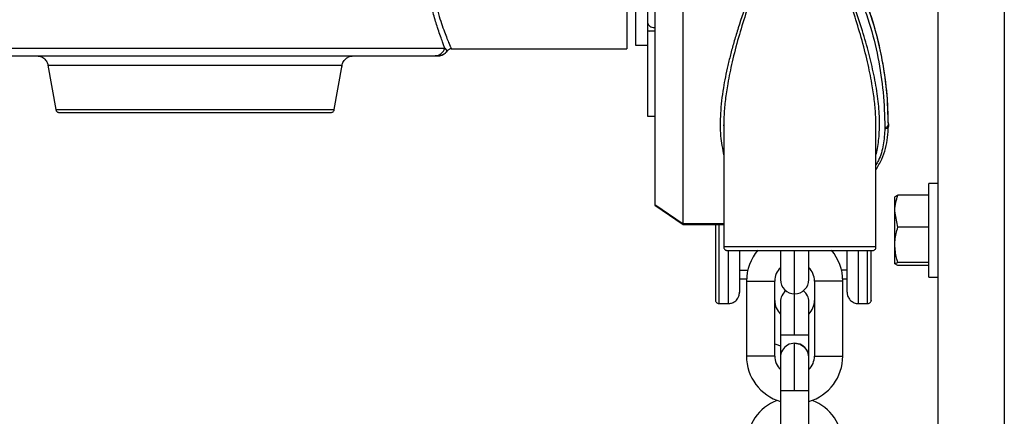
# Model space of a CAD drawing. Header units: inches. Extents: x 170 to 288, y 234 to 248.
# Tile 47 of 192: x 177.6612 to 177.8437, y 244.055 to 244.1285. Entities that reach past the tile are written whole.
import ezdxf

# ---------------------------------------------------------------- set-up
doc = ezdxf.new("R2010")
doc.units = ezdxf.units.IN
doc.header["$LTSCALE"] = 0.25
doc.header["$MEASUREMENT"] = 0
doc.layers.add('SLIM E GUIDE MOTOR LH', color=7, linetype='Continuous')

msp = doc.modelspace()

# ---------------------------------------------------------------- linework, layer by layer
at = {"layer": 'SLIM E GUIDE MOTOR LH'}
for p, q in [((177.8314172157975, 244.1811111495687), (177.8314172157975, 243.714444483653)), ((177.8437170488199, 244.1811111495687), (177.8437170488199, 243.714444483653)), ((177.7737753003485, 244.1378142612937), (177.7737753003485, 244.1231071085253)), ((177.7776062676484, 244.1280110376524), (177.777706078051, 244.1276447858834)), ((177.7776062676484, 244.1265078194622), (177.7778872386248, 244.1263874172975)), ((177.7789185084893, 244.1263874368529), (177.7776062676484, 244.1263874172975)), ((177.7400393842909, 244.123245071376), (177.7404689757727, 244.1227072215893)), ((177.7753753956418, 244.1237632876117), (177.7776062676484, 244.1237633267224)), ((177.7380666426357, 244.1217941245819), (177.7386855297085, 244.1217942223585)), ((177.7385944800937, 244.1217942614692), (177.7382340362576, 244.1217943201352)), ((177.7383688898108, 244.1218175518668), (177.7387277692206, 244.1217939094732)), ((177.7387108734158, 244.1218149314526), (177.7390669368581, 244.1218283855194)), ((177.7412267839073, 244.123106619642), (177.7737753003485, 244.1231071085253)), ((177.6664697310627, 244.1200580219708), (177.6679196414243, 244.1118367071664)), ((177.7195266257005, 244.1118374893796), (177.7209759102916, 244.1200588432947)), ((177.7776065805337, 244.1106393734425), (177.7789188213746, 244.1106393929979)), ((177.7917142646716, 244.1088408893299), (177.7917145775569, 244.0863608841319)), ((177.791726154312, 244.1088113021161), (177.7917148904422, 244.1090228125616)), ((177.8199296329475, 244.0863612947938), (177.8199293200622, 244.1088412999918)), ((177.821569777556, 244.1085735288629), (177.821569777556, 244.1083516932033)), ((177.8222255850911, 244.1092153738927), (177.8222258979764, 244.1089492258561)), ((177.8222255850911, 244.109213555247), (177.8222258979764, 244.1089471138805)), ((177.8222258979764, 244.1089469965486), (177.8222258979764, 244.1087270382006)), ((177.8314172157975, 244.0981111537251), (177.8297504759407, 244.0981111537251)), ((177.8297504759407, 244.0807778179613), (177.8297504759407, 244.0981111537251)), ((177.8239752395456, 244.0959602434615), (177.8234170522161, 244.0956749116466)), ((177.8297504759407, 244.0959602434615), (177.8239752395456, 244.0959602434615)), ((177.7789175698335, 244.094097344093), (177.7841746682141, 244.090534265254)), ((177.7789191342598, 244.0942327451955), (177.7841646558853, 244.0906694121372)), ((177.8234170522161, 244.0832140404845), (177.8234170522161, 244.0956861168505)), ((177.8239752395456, 244.0900151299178), (177.8234170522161, 244.092987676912)), ((177.7841389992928, 244.0905599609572), (177.7841746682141, 244.0905358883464)), ((177.7841446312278, 244.0905547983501), (177.7917145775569, 244.0905549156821)), ((177.7841684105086, 244.0907020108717), (177.7841646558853, 244.0906694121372)), ((177.7841684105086, 244.0907020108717), (177.7917145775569, 244.0907021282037)), ((177.7908284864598, 244.0905548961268), (177.7908284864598, 244.0758632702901)), ((177.8297504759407, 244.0900151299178), (177.8239752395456, 244.0900151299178)), ((177.7925346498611, 244.0857089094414), (177.7925346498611, 244.0758632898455)), ((177.8048573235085, 244.076237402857), (177.8048573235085, 244.0856880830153)), ((177.8074821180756, 244.0803042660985), (177.8074821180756, 244.08568777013)), ((177.8166815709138, 244.0758636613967), (177.8166815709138, 244.0855157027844)), ((177.8239752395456, 244.0829287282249), (177.8234170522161, 244.0832140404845)), ((177.8297504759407, 244.0834993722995), (177.8239752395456, 244.0834993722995)), ((177.7946344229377, 244.0820422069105), (177.7961616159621, 244.0820422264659)), ((177.8145817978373, 244.0820425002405), (177.813553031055, 244.0820425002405)), ((177.8297504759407, 244.0829287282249), (177.8239752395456, 244.0829287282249)), ((177.7946344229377, 244.0804817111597), (177.7959441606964, 244.0804817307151)), ((177.7959335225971, 244.0804817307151), (177.7959335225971, 244.0800521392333)), ((177.7959335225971, 244.0800521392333), (177.7959338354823, 244.0661413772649)), ((177.8011831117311, 244.0661414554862), (177.8011827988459, 244.0800522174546)), ((177.8085318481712, 244.0800523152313), (177.8085321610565, 244.0661415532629)), ((177.813770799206, 244.0804820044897), (177.8145817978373, 244.0804820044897)), ((177.8137814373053, 244.0661416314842), (177.8137814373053, 244.0804820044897)), ((177.8297504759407, 244.0807778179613), (177.8314172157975, 244.0807778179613)), ((177.7908284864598, 244.0758632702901), (177.7925346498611, 244.0758632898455)), ((177.8022328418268, 244.0761881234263), (177.8022328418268, 244.063623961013)), ((177.8074821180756, 244.0761881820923), (177.8074808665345, 244.0762718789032)), ((177.8074821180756, 244.0700200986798), (177.8074821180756, 244.0761882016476)), ((177.8166815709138, 244.0758636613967), (177.8183877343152, 244.0758636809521)), ((177.8048576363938, 244.0597215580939), (177.8048576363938, 244.0685142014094)), ((177.8074824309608, 244.0658895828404), (177.8074821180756, 244.0700200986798)), ((177.8074824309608, 244.0597215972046), (177.8074824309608, 244.0658895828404)), ((177.8022331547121, 244.0597215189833), (177.8048576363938, 244.0597215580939)), ((177.8048576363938, 244.0597215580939), (177.8074824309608, 244.0597215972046)), ((177.8074827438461, 244.0458108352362), (177.8074824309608, 244.0597215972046))]:
    msp.add_line(p, q, dxfattribs=at)
at = {"layer": 'SLIM E GUIDE MOTOR LH', "flags": 128}
for points in [[(177.7789175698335, 244.2083024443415), (177.7789175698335, 244.1914935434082), (177.7789178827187, 244.1856439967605), (177.7789178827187, 244.1735073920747), (177.778918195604, 244.167289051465), (177.778918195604, 244.1484566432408), (177.7789185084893, 244.1422385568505), (177.7789185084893, 244.1301028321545), (177.7789188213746, 244.1242539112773), (177.7789188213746, 244.107976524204), (177.7789191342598, 244.1030762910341), (177.7789191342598, 244.0942327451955)], [(177.7841684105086, 244.0907020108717), (177.7841684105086, 244.1048979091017), (177.7841680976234, 244.1102885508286), (177.7841680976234, 244.1279964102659), (177.7841677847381, 244.1342959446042), (177.7841677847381, 244.1472711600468), (177.7841674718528, 244.1538709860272), (177.7841674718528, 244.1671023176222), (177.7841671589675, 244.1736564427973), (177.7841671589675, 244.1926150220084), (177.7841668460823, 244.198576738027)], [(177.775374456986, 244.192004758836), (177.775374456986, 244.1766336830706), (177.7753747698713, 244.1731973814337), (177.7753747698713, 244.1578840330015), (177.7753750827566, 244.1539228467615), (177.7753750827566, 244.1359516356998), (177.7753753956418, 244.1330655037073), (177.7753753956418, 244.1237632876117)], [(177.7776062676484, 244.1265078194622), (177.7776062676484, 244.1208646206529), (177.7776065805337, 244.1189433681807), (177.7776065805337, 244.1106393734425)], [(177.6577690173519, 244.1232434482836), (177.6644294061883, 244.1232434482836), (177.6682118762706, 244.1232434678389), (177.6722468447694, 244.1232434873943), (177.6764945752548, 244.1232435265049), (177.6809128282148, 244.1232435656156), (177.6854577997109, 244.1232436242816), (177.6900847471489, 244.1232436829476), (177.6947473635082, 244.1232437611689), (177.699400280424, 244.1232438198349), (177.7039965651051, 244.1232439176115), (177.7084914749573, 244.1232439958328), (177.712839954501, 244.1232440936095), (177.7169994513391, 244.1232441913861), (177.7209283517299, 244.1232442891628), (177.7245878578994, 244.1232443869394), (177.7279419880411, 244.1232444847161), (177.7309569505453, 244.1232445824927), (177.7336036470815, 244.1232446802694), (177.7358554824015, 244.123244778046), (177.7376899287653, 244.1232448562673), (177.7390894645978, 244.123244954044), (177.7400396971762, 244.1232450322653)], [(177.6664697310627, 244.1200580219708), (177.6667031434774, 244.1200579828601), (177.6673983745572, 244.1200579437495), (177.6685444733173, 244.1200579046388), (177.6701211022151, 244.1200578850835), (177.6721016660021, 244.1200578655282), (177.6771322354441, 244.1200578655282), (177.6800965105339, 244.1200578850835), (177.6832935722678, 244.1200579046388), (177.6866692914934, 244.1200579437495), (177.690165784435, 244.1200579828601), (177.6937229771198, 244.1200580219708), (177.6972801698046, 244.1200580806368), (177.7007766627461, 244.1200581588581), (177.7041523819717, 244.1200582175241), (177.7073494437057, 244.1200582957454), (177.7103137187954, 244.1200583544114), (177.712993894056, 244.1200584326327), (177.7153442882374, 244.1200585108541), (177.7173248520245, 244.1200585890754), (177.7189014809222, 244.1200586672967), (177.7200475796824, 244.1200587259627), (177.7207428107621, 244.1200587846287), (177.7209759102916, 244.1200588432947)], [(177.6679196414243, 244.1118367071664), (177.6679255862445, 244.1118367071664), (177.6682303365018, 244.1118366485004), (177.6689900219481, 244.1118366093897), (177.6701908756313, 244.1118365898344), (177.671811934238, 244.1118365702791), (177.6738237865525, 244.1118365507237), (177.6788706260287, 244.1118365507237), (177.6818155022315, 244.1118365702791), (177.6849728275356, 244.1118366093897), (177.6882865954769, 244.111836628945), (177.691697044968, 244.111836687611), (177.6951437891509, 244.1118367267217), (177.6985651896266, 244.1118367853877), (177.7019002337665, 244.111836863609), (177.7050891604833, 244.111836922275), (177.7080753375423, 244.1118370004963), (177.7108055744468, 244.1118370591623), (177.7132307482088, 244.1118371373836), (177.7153079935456, 244.1118372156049), (177.7169997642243, 244.1118372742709), (177.7182763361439, 244.1118373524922), (177.7191148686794, 244.1118374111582), (177.7195003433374, 244.1118374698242), (177.7195266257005, 244.1118374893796)], [(177.8199296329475, 244.0863612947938), (177.8198695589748, 244.0863612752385), (177.8193911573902, 244.0863612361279), (177.8184506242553, 244.0863611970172), (177.8170801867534, 244.0863611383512), (177.8153264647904, 244.0863610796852), (177.8132489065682, 244.0863610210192), (177.8109185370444, 244.0863609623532), (177.8084145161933, 244.0863609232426), (177.8032300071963, 244.0863608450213), (177.8007259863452, 244.0863608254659), (177.7983953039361, 244.0863608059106), (177.7963180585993, 244.0863607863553), (177.794564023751, 244.0863607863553), (177.793193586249, 244.0863608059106), (177.7922530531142, 244.0863608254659), (177.7917746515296, 244.0863608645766), (177.7917145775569, 244.0863608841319)], [(177.8022325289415, 244.0856897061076), (177.8022325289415, 244.0841117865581), (177.8022328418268, 244.0830454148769), (177.8022328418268, 244.0803041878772)], [(177.8183877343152, 244.0758636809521), (177.8183877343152, 244.0804726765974), (177.8183874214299, 244.0827748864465), (177.8183874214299, 244.0857762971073)], [(177.7959335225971, 244.0800521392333), (177.7967022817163, 244.0800521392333), (177.797553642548, 244.0800521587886), (177.7985583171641, 244.0800521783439), (177.7995626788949, 244.0800521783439), (177.8004140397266, 244.0800521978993), (177.8009831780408, 244.0800521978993), (177.8011827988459, 244.0800522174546)], [(177.8137814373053, 244.0800523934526), (177.8130126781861, 244.0800523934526), (177.8121610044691, 244.0800523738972), (177.8101522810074, 244.0800523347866), (177.8093006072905, 244.0800523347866), (177.8087317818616, 244.0800523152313), (177.8085318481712, 244.0800523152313)], [(177.8048576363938, 244.0700200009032), (177.8048576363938, 244.0749049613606), (177.8048573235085, 244.076237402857)], [(177.8011831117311, 244.0683929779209), (177.8013614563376, 244.0683167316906), (177.8022328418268, 244.068008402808)], [(177.8058619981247, 244.0700200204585), (177.803853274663, 244.0700199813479), (177.803001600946, 244.0700199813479), (177.8024327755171, 244.0700200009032), (177.8022328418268, 244.0700200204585)], [(177.8048576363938, 244.0685142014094), (177.8058619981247, 244.0683144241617), (177.8066964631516, 244.0677623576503)], [(177.8074821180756, 244.0700200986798), (177.8072824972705, 244.0700200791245), (177.8067133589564, 244.0700200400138), (177.8058619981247, 244.0700200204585)], [(177.8011831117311, 244.0661414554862), (177.8009831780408, 244.0661414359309), (177.8004143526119, 244.0661414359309), (177.7995626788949, 244.0661414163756), (177.7985583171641, 244.0661414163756), (177.7975539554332, 244.0661413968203), (177.7967025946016, 244.0661413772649), (177.7959338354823, 244.0661413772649)], [(177.8085321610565, 244.0661415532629), (177.8087320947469, 244.0661415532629), (177.8093009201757, 244.0661415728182), (177.8101522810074, 244.0661415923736), (177.8111569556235, 244.0661415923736), (177.8121613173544, 244.0661416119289), (177.8130126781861, 244.0661416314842), (177.8137814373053, 244.0661416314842)], [(177.8022328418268, 244.0640829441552), (177.8022331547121, 244.0631482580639)], [(177.8022331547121, 244.0631482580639), (177.8022331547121, 244.04345037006), (177.8022334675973, 244.0423840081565), (177.8022334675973, 244.0396427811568)]]:
    msp.add_lwpolyline(points, dxfattribs=at)
at = {"layer": 'SLIM E GUIDE MOTOR LH'}
for centre, radius, start, end in [((177.8216808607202, 244.1091413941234), 0.0005786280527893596, 258.9318292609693, 340.3812309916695), ((177.8216803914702, 244.1089195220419), 0.0005785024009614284, 258.9767475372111, 340.5553038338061), ((177.8047261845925, 244.0800522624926), 0.008792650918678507, 139.3598893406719, 180.0008626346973), ((177.8049886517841, 244.0800522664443), 0.00879265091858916, 0.0008626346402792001, 40.4690826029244), ((177.8047261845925, 244.0800522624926), 0.0035433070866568, 134.72634442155, 180.0008626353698), ((177.8049886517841, 244.0800522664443), 0.003543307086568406, 0.0008626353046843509, 45.27516769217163), ((177.8048574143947, 244.0803042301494), 0.002624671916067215, 180.0008626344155, 0.0008418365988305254), ((177.8048574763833, 244.0761881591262), 0.002624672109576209, 128.356021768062, 180.0008626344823), ((177.8048574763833, 244.0761881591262), 0.002624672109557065, 0.0008626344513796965, 51.64127352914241), ((177.804726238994, 244.0764401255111), 0.003543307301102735, 180.0008626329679, 225.2759529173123), ((177.8049887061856, 244.0764401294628), 0.003543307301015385, 314.7249473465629, 0.0008626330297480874), ((177.8048576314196, 244.0658895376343), 0.00262467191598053, 0.0008626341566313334, 180.0008792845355), ((177.8048576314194, 244.0658895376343), 0.002624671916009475, 0.0008626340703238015, 45.52417337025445), ((177.8047263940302, 244.0661415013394), 0.008792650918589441, 180.0008626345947, 253.5267508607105), ((177.8047263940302, 244.0661415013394), 0.003543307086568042, 180.0008626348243, 225.2759498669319), ((177.8049888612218, 244.066141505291), 0.003543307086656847, 314.7257761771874, 0.0008626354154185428), ((177.8049888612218, 244.066141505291), 0.008792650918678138, 286.4749746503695, 0.0008626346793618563), ((177.8047266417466, 244.0496894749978), 0.00879265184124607, 110.6827545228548, 180.0008626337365), ((177.8049891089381, 244.0496894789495), 0.00879265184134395, 0.0008626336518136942, 69.31895466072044)]:
    msp.add_arc(centre, radius, start, end, dxfattribs=at)
for points, knots in [([(177.7776053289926, 244.1877560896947), (177.7776054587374, 244.185626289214), (177.7776057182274, 244.1813666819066), (177.7776056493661, 244.1739402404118), (177.7776055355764, 244.1660551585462), (177.7776060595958, 244.1578833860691), (177.7776059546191, 244.1497116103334), (177.777605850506, 244.1418266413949), (177.7776063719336, 244.1344002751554), (177.7776063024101, 244.1301407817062), (177.7776062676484, 244.1280110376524)], [0, 0, 0, 0, 0.1250000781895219, 0.2500005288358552, 0.3750004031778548, 0.5000003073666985, 0.6250002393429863, 0.7500005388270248, 0.8750004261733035, 1, 1, 1, 1]), ([(177.805821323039, 244.150379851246), (177.805671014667, 244.1503636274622), (177.805351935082, 244.150329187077), (177.8046708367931, 244.1499509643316), (177.8038336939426, 244.1490524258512), (177.8028189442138, 244.1474976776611), (177.8017359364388, 244.1454871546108), (177.8005763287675, 244.1430774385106), (177.7993092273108, 244.1402183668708), (177.7978346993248, 244.1366577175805), (177.7961147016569, 244.1321561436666), (177.7947001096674, 244.1280216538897), (177.7936668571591, 244.1246092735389), (177.7930247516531, 244.1222858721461), (177.7924720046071, 244.120055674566), (177.7920103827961, 244.1179179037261), (177.7914649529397, 244.1149277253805), (177.7910425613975, 244.1112395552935), (177.7910036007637, 244.1070552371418), (177.7914864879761, 244.1045689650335), (177.7917142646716, 244.1033961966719)], [0, 0, 0, 0, 0.008196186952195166, 0.01739913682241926, 0.04179032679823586, 0.07468867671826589, 0.1192739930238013, 0.1673870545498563, 0.2223942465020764, 0.2927870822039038, 0.3826650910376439, 0.4944848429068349, 0.5437455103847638, 0.5913539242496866, 0.6373423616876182, 0.6817481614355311, 0.7246155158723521, 0.8253241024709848, 0.917605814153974, 1, 1, 1, 1]), ([(177.805821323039, 244.1503230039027), (177.8057347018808, 244.1503171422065), (177.8055559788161, 244.1503050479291), (177.805290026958, 244.1502112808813), (177.8050222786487, 244.1500644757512), (177.8045380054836, 244.1496943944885), (177.803980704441, 244.1490262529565), (177.8033282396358, 244.1480349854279), (177.8023914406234, 244.1463719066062), (177.8012282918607, 244.1439218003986), (177.7998799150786, 244.1407742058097), (177.7985463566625, 244.1374194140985), (177.7971546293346, 244.1336699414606), (177.7957465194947, 244.1295441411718), (177.7943992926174, 244.1251293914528), (177.7932767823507, 244.1208234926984), (177.7924841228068, 244.1169850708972), (177.7920055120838, 244.113738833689), (177.7917517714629, 244.1111315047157), (177.79173461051, 244.1095386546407), (177.7917270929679, 244.1088408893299)], [0, 0, 0, 0, 0.005474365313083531, 0.01129510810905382, 0.01766897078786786, 0.02477065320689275, 0.04980092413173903, 0.07229143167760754, 0.1002240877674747, 0.1711032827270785, 0.245139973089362, 0.319635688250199, 0.4038637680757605, 0.5051139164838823, 0.6063403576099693, 0.7123467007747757, 0.8086629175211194, 0.8801915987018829, 0.947516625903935, 1, 1, 1, 1]), ([(177.8199296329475, 244.1034373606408), (177.8200236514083, 244.1038265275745), (177.8203530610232, 244.1051900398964), (177.8206058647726, 244.1077150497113), (177.8205906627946, 244.1111098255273), (177.8201999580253, 244.1148569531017), (177.8194851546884, 244.1187817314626), (177.8184894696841, 244.1228596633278), (177.8172539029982, 244.1270656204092), (177.8159817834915, 244.1308376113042), (177.8147976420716, 244.1340717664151), (177.8137906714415, 244.1366718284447), (177.8127883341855, 244.1391267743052), (177.8118241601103, 244.1413747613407), (177.8109429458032, 244.1433249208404), (177.8101284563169, 244.1450221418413), (177.8093912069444, 244.1464509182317), (177.8086768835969, 244.1477139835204), (177.8079725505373, 244.1487966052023), (177.8072510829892, 244.1496764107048), (177.8066350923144, 244.1501654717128), (177.8061491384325, 244.1503552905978), (177.8059282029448, 244.150371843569), (177.805821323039, 244.150379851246)], [0, 0, 0, 0, 0.02782661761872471, 0.09749527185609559, 0.172047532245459, 0.2520694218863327, 0.3380320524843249, 0.4188616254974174, 0.5047375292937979, 0.5958393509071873, 0.6482634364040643, 0.7006953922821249, 0.7531539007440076, 0.7968047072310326, 0.8369545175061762, 0.8718602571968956, 0.9008870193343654, 0.9256196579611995, 0.9517377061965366, 0.971783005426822, 0.9879308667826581, 0.9941614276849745, 1, 1, 1, 1]), ([(177.819916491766, 244.1088412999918), (177.8199088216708, 244.1095390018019), (177.8198913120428, 244.1111317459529), (177.8196382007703, 244.1137391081), (177.8191594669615, 244.1169854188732), (177.8183664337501, 244.1208237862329), (177.8172440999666, 244.1251298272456), (177.8158961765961, 244.1295441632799), (177.8147907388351, 244.1327856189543), (177.813999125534, 244.1349740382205), (177.8136294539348, 244.1359758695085), (177.8132950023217, 244.1368619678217), (177.8127706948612, 244.1382318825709), (177.8120121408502, 244.1401491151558), (177.8110628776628, 244.1424189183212), (177.8102355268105, 244.1442783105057), (177.8095566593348, 244.1457107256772), (177.8089195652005, 244.1469627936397), (177.8083137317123, 244.1480340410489), (177.8077606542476, 244.148878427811), (177.8072920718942, 244.1494644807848), (177.8068641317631, 244.1498966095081), (177.8064588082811, 244.1501740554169), (177.806086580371, 244.150305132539), (177.8059079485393, 244.1503171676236), (177.805821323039, 244.1503230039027)], [0, 0, 0, 0, 0.05247816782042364, 0.1197994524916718, 0.1913285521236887, 0.2876497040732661, 0.3936465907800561, 0.4948724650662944, 0.5961193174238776, 0.6188612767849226, 0.6467534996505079, 0.6656007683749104, 0.6803228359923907, 0.7417723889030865, 0.7986298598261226, 0.8382359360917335, 0.871948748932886, 0.8997766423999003, 0.9277111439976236, 0.9502014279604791, 0.9638260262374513, 0.9752657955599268, 0.9887118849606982, 0.9945259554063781, 0.9999999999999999, 0.9999999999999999, 0.9999999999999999, 0.9999999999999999]), ([(177.8164052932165, 244.1341491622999), (177.8172101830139, 244.1320676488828), (177.818836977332, 244.1278606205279), (177.8204023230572, 244.1214265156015), (177.8213996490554, 244.1148967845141), (177.8215121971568, 244.1107136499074), (177.821569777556, 244.1085735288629)], [0, 0, 0, 0, 0.2394646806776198, 0.4839914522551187, 0.7360064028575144, 1, 1, 1, 1]), ([(177.8222255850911, 244.109213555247), (177.8221948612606, 244.1106050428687), (177.8221336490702, 244.1133773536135), (177.8216864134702, 244.1177086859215), (177.820843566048, 244.1226826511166), (177.8194372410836, 244.128353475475), (177.8178216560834, 244.1325006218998), (177.8170094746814, 244.1345854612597)], [0, 0, 0, 0, 0.1741243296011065, 0.3469141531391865, 0.5190037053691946, 0.7581951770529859, 1, 1, 1, 1]), ([(177.8222258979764, 244.1089470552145), (177.8221699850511, 244.111054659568), (177.8220586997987, 244.1152494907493), (177.8210608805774, 244.1217615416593), (177.8194743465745, 244.1282513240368), (177.8178341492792, 244.132466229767), (177.8170094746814, 244.1345854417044)], [0, 0, 0, 0, 0.2590258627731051, 0.515547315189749, 0.7564220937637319, 0.9999999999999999, 0.9999999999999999, 0.9999999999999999, 0.9999999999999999]), ([(177.7400396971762, 244.1232450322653), (177.7399638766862, 244.1234367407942), (177.7398120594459, 244.1238206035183), (177.7394959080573, 244.1246534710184), (177.7391146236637, 244.1257042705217), (177.7385918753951, 244.1272662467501), (177.7379381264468, 244.1293949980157), (177.7374947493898, 244.1313839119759), (177.7372731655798, 244.1323778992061)], [0, 0, 0, 0, 0.1266102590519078, 0.2535148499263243, 0.3992174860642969, 0.5448672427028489, 0.7725411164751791, 1, 1, 1, 1]), ([(177.7380362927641, 244.1327577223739), (177.7382081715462, 244.1320190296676), (177.7385520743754, 244.1305410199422), (177.7391244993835, 244.1286352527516), (177.7396831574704, 244.1269727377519), (177.7401988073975, 244.1255888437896), (177.7406370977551, 244.1244918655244), (177.7408966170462, 244.1238718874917), (177.7410367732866, 244.1235448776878), (177.7411058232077, 244.1233836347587), (177.7411597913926, 244.1232589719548), (177.7411980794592, 244.1231711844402), (177.7412221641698, 244.1231166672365), (177.7412252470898, 244.1231099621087), (177.7412267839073, 244.123106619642)], [0, 0, 0, 0, 0.1247272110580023, 0.2495598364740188, 0.3744786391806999, 0.4994843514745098, 0.6245386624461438, 0.7496315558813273, 0.7920286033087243, 0.8341478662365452, 0.8759977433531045, 0.9175846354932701, 0.9589164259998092, 1, 1, 1, 1]), ([(177.7776062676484, 244.1280110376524), (177.7776062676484, 244.1277046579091), (177.7776062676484, 244.1272755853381), (177.7776062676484, 244.1267717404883), (177.7776062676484, 244.1265922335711), (177.7776062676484, 244.1265078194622)], [0, 0, 0, 0, 0.5694925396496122, 0.7975515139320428, 1, 1, 1, 1]), ([(177.777706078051, 244.1276447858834), (177.7777898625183, 244.1275351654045), (177.7779573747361, 244.1273159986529), (177.778404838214, 244.127098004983), (177.7787473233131, 244.1270687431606), (177.7789185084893, 244.1270541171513)], [0, 0, 0, 0, 0.3335582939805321, 0.6668907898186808, 1, 1, 1, 1]), ([(177.7380666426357, 244.1217941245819), (177.7382785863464, 244.1218132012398), (177.7387133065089, 244.1218523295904), (177.7393048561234, 244.1221689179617), (177.7397851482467, 244.1226405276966), (177.7399562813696, 244.1230469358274), (177.7400396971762, 244.1232450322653)], [0, 0, 0, 0, 0.2437598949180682, 0.4999787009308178, 0.7562734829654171, 1, 1, 1, 1]), ([(177.6488386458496, 244.1217928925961), (177.6489895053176, 244.1217928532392), (177.6492912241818, 244.1217927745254), (177.6517047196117, 244.1217926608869), (177.6554659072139, 244.1217926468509), (177.6605860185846, 244.1217925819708), (177.6668485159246, 244.121792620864), (177.6740470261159, 244.1217926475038), (177.6819282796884, 244.1217927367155), (177.6902193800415, 244.12179282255), (177.6986320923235, 244.1217929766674), (177.7068741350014, 244.1217930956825), (177.7146598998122, 244.1217932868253), (177.7217164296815, 244.121793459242), (177.7278088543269, 244.1217936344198), (177.7326871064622, 244.1217938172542), (177.7363233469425, 244.1217939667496), (177.7374855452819, 244.1217940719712), (177.7380666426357, 244.1217941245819)], [0, 0, 0, 0, 0.06249984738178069, 0.1249996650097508, 0.1874998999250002, 0.250000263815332, 0.3124988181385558, 0.3749990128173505, 0.4375003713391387, 0.4999999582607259, 0.5625003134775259, 0.6250001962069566, 0.6874989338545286, 0.7499990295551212, 0.8125007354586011, 0.8749995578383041, 0.9374999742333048, 1, 1, 1, 1]), ([(177.6644018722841, 244.12179312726), (177.6647021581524, 244.1217555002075), (177.6653205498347, 244.12167801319), (177.6660173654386, 244.1211146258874), (177.6664208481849, 244.1204288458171), (177.6664750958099, 244.1199653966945), (177.6665010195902, 244.119743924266)], [0, 0, 0, 0, 0.2768948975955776, 0.5702216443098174, 0.7946181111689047, 1, 1, 1, 1]), ([(177.7209446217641, 244.1197447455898), (177.7209858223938, 244.1200303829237), (177.7210722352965, 244.1206294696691), (177.7216283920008, 244.1213148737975), (177.7223284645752, 244.1217241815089), (177.7228103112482, 244.1217712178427), (177.7230437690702, 244.1217940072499)], [0, 0, 0, 0, 0.2643917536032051, 0.5545269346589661, 0.7841654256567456, 1, 1, 1, 1]), ([(177.7387628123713, 244.1217945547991), (177.738933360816, 244.1218115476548), (177.7392766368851, 244.1218457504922), (177.7397533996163, 244.1220494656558), (177.7401685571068, 244.1223423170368), (177.7403706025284, 244.1226010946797), (177.7404696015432, 244.1227278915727)], [0, 0, 0, 0, 0.2520910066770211, 0.5074031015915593, 0.7586354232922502, 1, 1, 1, 1]), ([(177.7404689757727, 244.1227072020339), (177.7403679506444, 244.1225788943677), (177.7401610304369, 244.1223160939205), (177.7397376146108, 244.122029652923), (177.7393359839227, 244.1218557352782), (177.7390764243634, 244.1218330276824), (177.7389902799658, 244.1218254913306)], [0, 0, 0, 0, 0.274171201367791, 0.561558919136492, 0.854487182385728, 1, 1, 1, 1]), ([(177.7412267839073, 244.123106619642), (177.7411553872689, 244.1231018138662), (177.7410092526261, 244.123091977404), (177.7408001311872, 244.1230106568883), (177.7406097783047, 244.1228847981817), (177.7405156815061, 244.1227661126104), (177.7404689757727, 244.1227072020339)], [0, 0, 0, 0, 0.240252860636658, 0.4917495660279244, 0.7477256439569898, 1, 1, 1, 1]), ([(177.6679237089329, 244.1118342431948), (177.6679244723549, 244.1118238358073), (177.6679302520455, 244.1117450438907), (177.6679990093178, 244.1116040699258), (177.6681352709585, 244.1114384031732), (177.6683232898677, 244.1113290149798), (177.6684745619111, 244.1112960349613), (177.6685543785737, 244.1112946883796), (177.668565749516, 244.1112944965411)], [0, 0, 0, 0, 0.03437629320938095, 0.2602549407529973, 0.4982980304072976, 0.7366452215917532, 0.962481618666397, 1, 1, 1, 1]), ([(177.668565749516, 244.1112944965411), (177.668659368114, 244.1112944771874), (177.6688466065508, 244.1112944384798), (177.6703427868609, 244.111294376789), (177.6726676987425, 244.1112943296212), (177.6758203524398, 244.1112943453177), (177.6796560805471, 244.1112943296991), (177.6840337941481, 244.1112943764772), (177.6887834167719, 244.1112944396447), (177.6937229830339, 244.1112944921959), (177.6986626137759, 244.1112945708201), (177.7034123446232, 244.1112946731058), (177.7077899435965, 244.1112947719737), (177.7116259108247, 244.1112948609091), (177.7147785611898, 244.111294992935), (177.7171034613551, 244.1112950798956), (177.7185997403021, 244.111295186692), (177.7187867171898, 244.1112952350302), (177.7188802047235, 244.111295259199)], [0, 0, 0, 0, 0.06249981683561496, 0.1250004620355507, 0.187500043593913, 0.2499996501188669, 0.3124991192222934, 0.3749995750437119, 0.4374986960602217, 0.4999985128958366, 0.5624983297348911, 0.625001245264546, 0.6874982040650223, 0.7500007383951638, 0.8125003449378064, 0.8749999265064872, 0.9375005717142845, 1, 1, 1, 1]), ([(177.7188802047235, 244.111295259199), (177.7188916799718, 244.1112954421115), (177.7189716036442, 244.1112967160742), (177.719122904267, 244.1113297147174), (177.7193108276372, 244.111439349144), (177.719446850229, 244.1116047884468), (177.7195148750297, 244.1117413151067), (177.7195208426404, 244.1118153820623), (177.7195213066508, 244.111821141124)], [0, 0, 0, 0, 0.03843976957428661, 0.2677281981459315, 0.5094128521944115, 0.7513166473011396, 0.9806636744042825, 1, 1, 1, 1]), ([(177.8199296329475, 244.1006741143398), (177.8203079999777, 244.1013165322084), (177.8210504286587, 244.1025770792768), (177.821722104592, 244.1046197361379), (177.8221509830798, 244.1066586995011), (177.8222012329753, 244.1080460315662), (177.8222258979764, 244.10872699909)], [0, 0, 0, 0, 0.2641145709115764, 0.5182434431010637, 0.7635313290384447, 1, 1, 1, 1]), ([(177.821569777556, 244.1083516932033), (177.8215043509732, 244.1073348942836), (177.821371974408, 244.1052776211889), (177.820744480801, 244.1030142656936), (177.8200812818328, 244.1018671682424), (177.8199296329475, 244.1016048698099)], [0, 0, 0, 0, 0.4298050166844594, 0.8696176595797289, 0.9999999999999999, 0.9999999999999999, 0.9999999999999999, 0.9999999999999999]), ([(177.8234170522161, 244.092987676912), (177.8234176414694, 244.093058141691), (177.8234260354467, 244.0940619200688), (177.8237106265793, 244.0950456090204), (177.8239752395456, 244.0959602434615)], [0, 0, 0, 0, 0.07019953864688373, 1, 1, 1, 1]), ([(177.7789191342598, 244.0942327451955), (177.7789191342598, 244.0941944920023), (177.7789191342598, 244.0941219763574), (177.7789191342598, 244.0941066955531), (177.7789191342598, 244.0940994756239)], [0, 0, 0, 0, 0.5275164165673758, 0.9999999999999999, 0.9999999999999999, 0.9999999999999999, 0.9999999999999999]), ([(177.7841646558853, 244.0906694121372), (177.7841560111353, 244.0906335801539), (177.7841400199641, 244.0905672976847), (177.7841431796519, 244.0905617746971), (177.7841446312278, 244.09055923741)], [0, 0, 0, 0, 0.5405951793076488, 1, 1, 1, 1]), ([(177.7901723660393, 244.0905565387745), (177.7901723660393, 244.0895017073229), (177.7901723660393, 244.0864137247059), (177.7901723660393, 244.0825806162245), (177.7901723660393, 244.0791067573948), (177.7901723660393, 244.0769410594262), (177.7901723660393, 244.0766599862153), (177.7901723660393, 244.0765195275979)], [0, 0, 0, 0, 0.1147829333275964, 0.3360230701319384, 0.5572753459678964, 0.7787605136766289, 1, 1, 1, 1]), ([(177.8234170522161, 244.0867572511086), (177.8234254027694, 244.0870534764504), (177.8234564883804, 244.0881561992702), (177.8237561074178, 244.0892298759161), (177.8239752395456, 244.0900151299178)], [0, 0, 0, 0, 0.2686308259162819, 1, 1, 1, 1]), ([(177.8239752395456, 244.0834993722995), (177.8238910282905, 244.0837728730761), (177.8235640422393, 244.0848348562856), (177.8234796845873, 244.0859381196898), (177.8234170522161, 244.0867572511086)], [0, 0, 0, 0, 0.257537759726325, 1, 1, 1, 1]), ([(177.791719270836, 244.0864394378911), (177.7917170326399, 244.0863760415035), (177.7917123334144, 244.086242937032), (177.7917829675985, 244.0860448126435), (177.7919222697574, 244.0858627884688), (177.7921283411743, 244.0857302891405), (177.7922920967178, 244.085713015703), (177.7923706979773, 244.0857047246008)], [0, 0, 0, 0, 0.1712527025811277, 0.3595551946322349, 0.5570915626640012, 0.7874077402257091, 1, 1, 1, 1]), ([(177.7923706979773, 244.0857047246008), (177.792420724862, 244.0857047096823), (177.7925207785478, 244.0857046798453), (177.7933210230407, 244.0857046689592), (177.7945636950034, 244.0857046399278), (177.7962497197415, 244.0857046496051), (177.7983007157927, 244.0857046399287), (177.8006414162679, 244.0857046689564), (177.8031810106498, 244.0857046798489), (177.8049417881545, 244.0857047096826), (177.8058222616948, 244.0857047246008)], [0, 0, 0, 0, 0.124999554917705, 0.2499989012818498, 0.3749934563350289, 0.4999966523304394, 0.6249980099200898, 0.750002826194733, 0.8749893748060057, 1, 1, 1, 1]), ([(177.7946341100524, 244.0857048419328), (177.7946341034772, 244.0851526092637), (177.7946340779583, 244.0830093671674), (177.7946345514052, 244.0805217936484), (177.7946343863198, 244.0785247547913), (177.794634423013, 244.077741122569), (177.7946344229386, 244.0779685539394), (177.7946344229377, 244.0779712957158)], [0, 0, 0, 0, 0.1032874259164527, 0.4008635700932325, 0.6987737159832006, 0.9963685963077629, 1, 1, 1, 1]), ([(177.8058222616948, 244.0857047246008), (177.8067026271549, 244.0857047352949), (177.8084633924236, 244.0857047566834), (177.8110030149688, 244.08570483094), (177.8133437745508, 244.085704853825), (177.8153945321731, 244.0857049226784), (177.8170804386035, 244.0857049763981), (177.8183236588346, 244.0857050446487), (177.819123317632, 244.0857050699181), (177.8192234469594, 244.0857051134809), (177.819273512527, 244.0857051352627)], [0, 0, 0, 0, 0.1249970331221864, 0.2499989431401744, 0.3750049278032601, 0.4999959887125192, 0.6250003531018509, 0.7500030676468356, 0.8749992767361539, 1, 1, 1, 1]), ([(177.8145817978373, 244.0779634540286), (177.8145817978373, 244.0780962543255), (177.8145817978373, 244.0783620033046), (177.8145817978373, 244.080566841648), (177.8145817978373, 244.0830062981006), (177.8145817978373, 244.085152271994), (177.8145817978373, 244.0857051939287)], [0, 0, 0, 0, 0.2986607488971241, 0.5976552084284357, 0.8963336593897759, 1, 1, 1, 1]), ([(177.8190438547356, 244.0765282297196), (177.8190438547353, 244.0765254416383), (177.819043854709, 244.0762942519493), (177.8190438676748, 244.0770972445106), (177.8190438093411, 244.079104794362), (177.8190439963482, 244.0820184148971), (177.8190436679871, 244.0846835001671), (177.8190435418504, 244.0857072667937)], [0, 0, 0, 0, 0.00335639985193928, 0.2783150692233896, 0.5535615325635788, 0.8285049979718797, 1, 1, 1, 1]), ([(177.819273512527, 244.0857051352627), (177.8193397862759, 244.0857109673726), (177.819477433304, 244.0857230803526), (177.8196688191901, 244.0858232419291), (177.8198292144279, 244.0859874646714), (177.8199297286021, 244.0862049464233), (177.8199264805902, 244.0863642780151), (177.8199249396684, 244.0864398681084)], [0, 0, 0, 0, 0.1794418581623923, 0.3726911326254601, 0.5710806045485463, 0.7965120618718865, 1, 1, 1, 1]), ([(177.8234170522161, 244.0832140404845), (177.8234176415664, 244.0832208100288), (177.8234260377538, 244.0833172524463), (177.8237106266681, 244.0834116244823), (177.8239752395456, 244.0834993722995)], [0, 0, 0, 0, 0.07019260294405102, 1, 1, 1, 1]), ([(177.7922461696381, 244.075883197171), (177.7924499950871, 244.0758723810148), (177.7928786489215, 244.0758496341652), (177.7935216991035, 244.0760684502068), (177.7941155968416, 244.0765126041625), (177.7945505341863, 244.0771773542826), (177.7946072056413, 244.077708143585), (177.7946344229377, 244.077963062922)], [0, 0, 0, 0, 0.1703968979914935, 0.3583521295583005, 0.5561042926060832, 0.7868125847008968, 1, 1, 1, 1]), ([(177.8145817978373, 244.077963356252), (177.8146010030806, 244.0777487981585), (177.8146409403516, 244.077302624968), (177.8149692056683, 244.0766838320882), (177.8155063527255, 244.0761698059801), (177.8162135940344, 244.0758556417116), (177.8167269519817, 244.0758745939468), (177.8169700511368, 244.0758835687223)], [0, 0, 0, 0, 0.1796752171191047, 0.3736343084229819, 0.5723816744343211, 0.7975025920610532, 1, 1, 1, 1]), ([(177.7901723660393, 244.0765194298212), (177.7901732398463, 244.0764956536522), (177.7901767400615, 244.0764004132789), (177.7902246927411, 244.0762324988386), (177.7903549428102, 244.0760451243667), (177.790541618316, 244.0759181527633), (177.7907106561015, 244.0758611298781), (177.7908070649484, 244.0758681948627), (177.7908319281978, 244.0758700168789)], [0, 0, 0, 0, 0.06927872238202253, 0.2775102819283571, 0.498334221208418, 0.7193712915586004, 0.9276275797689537, 1, 1, 1, 1]), ([(177.8183846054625, 244.0758704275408), (177.8184093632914, 244.0758686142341), (177.8185057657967, 244.0758615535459), (177.8186747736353, 244.0759184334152), (177.8188613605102, 244.0760456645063), (177.8189913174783, 244.0762329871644), (177.8190400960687, 244.0764007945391), (177.8190431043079, 244.0764960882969), (177.8190438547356, 244.0765198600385)], [0, 0, 0, 0, 0.07208250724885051, 0.2806762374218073, 0.5015064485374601, 0.7223724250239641, 0.9307437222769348, 1, 1, 1, 1])]:
    msp.add_open_spline(points, degree=3, knots=knots, dxfattribs=at)

doc.saveas('drawing.dxf')
